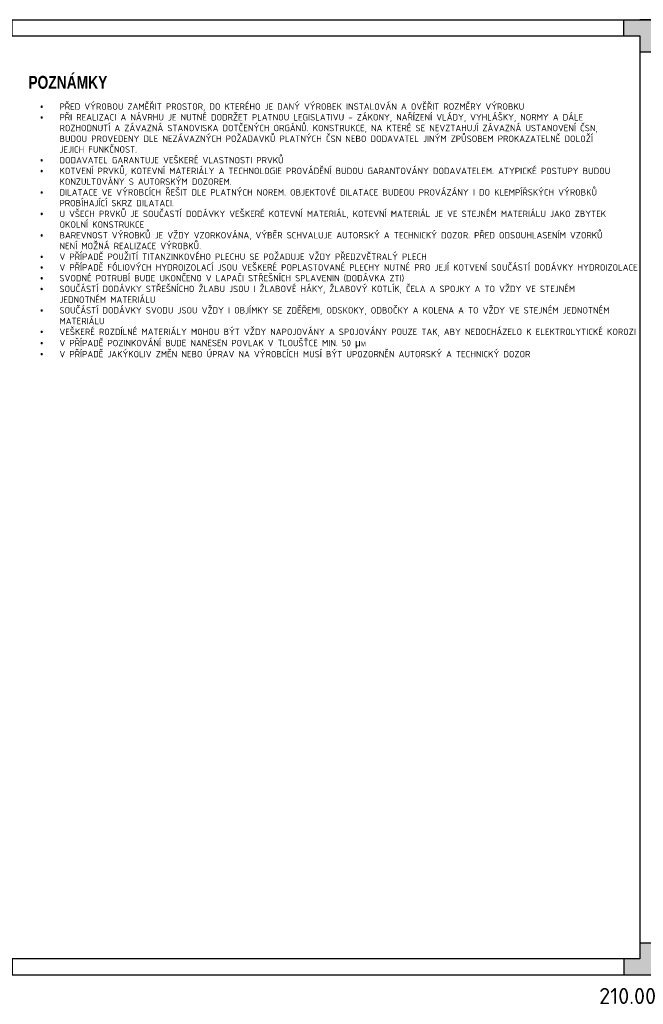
# Model space of a CAD drawing. Header units: millimetres. Extents: x -21000 to -3118, y 26639 to 40532.
# Tile 2 of 8: x -18777 to -16840, y 26639 to 29700. Entities that reach past the tile are written whole.
import ezdxf

# ---------------------------------------------------------------- set-up
doc = ezdxf.new("R2010")
doc.units = ezdxf.units.MM
doc.header["$LTSCALE"] = 200
doc.layers.get('Defpoints').update_dxf_attribs({"color": 140})
doc.layers.add('A99_N_leg-text', color=7, linetype='Continuous', lineweight=9)
doc.layers.add('ad_N_leg-text', color=7, linetype='Continuous', lineweight=9)
doc.styles.add('A99_popis', font='isocpeur.ttf')
doc.styles.add('ad_nadpis', font='impact.ttf')
doc.styles.add('ad_popis 100', font='isocpeur.ttf', dxfattribs={"height": 200})

# ---------------------------------------------------------------- blocks, each defined once
blk = doc.blocks.new('*U5')
h = blk.add_hatch(color=0)
h.dxf.hatch_style = 1
h.paths.add_polyline_path([(-210, 287), (-205, 287), (-205, 292), (-200, 292), (-200, 297), (-210, 297)])
h = blk.add_hatch(color=0)
h.dxf.hatch_style = 1
h.paths.add_polyline_path([(0, 287), (-5, 287), (-5, 292), (-10, 292), (-10, 297), (0, 297)])
h = blk.add_hatch(color=0)
h.dxf.hatch_style = 1
h.paths.add_polyline_path([(-210, 10), (-205, 10), (-205, 5), (-200, 5), (-200, 0), (-210, 0)])
h = blk.add_hatch(color=0)
h.dxf.hatch_style = 1
h.paths.add_polyline_path([(0, 0), (0, 10), (-5, 10), (-5, 5), (-10, 5), (-10, 0)])
at = {"color": 0}
for p, q in [((-210, 292), (-210, 297)), ((-205, 297), (-210, 297)), ((-210, 0), (-210, 297)), ((-210, 297), (0, 297)), ((-200, 292), (-200, 297)), ((-10, 292), (-10, 297)), ((0, 297), (-5, 297)), ((0, 297), (0, 0)), ((-205, 5), (-205, 292)), ((-205, 292), (-5, 292)), ((-5, 292), (-5, 5)), ((-205, 287), (-210, 287)), ((-5, 287), (0, 287)), ((-205, 10), (-210, 10)), ((-5, 10), (0, 10)), ((-210, 0), (-210, 5)), ((-5, 5), (-205, 5)), ((-200, 5), (-200, 0)), ((-10, 5), (-10, 0)), ((0, 0), (-210, 0))]:
    blk.add_line(p, q, dxfattribs=at)
at = {"layer": 'Defpoints', "color": 0, "insert": (4, 0), "char_height": 5, "attachment_point": 1, "rotation": 90, "style": 'A99_popis'}
blk.add_mtext('297.00', dxfattribs=at)
at = {"layer": 'Defpoints', "color": 0, "insert": (0, -4), "char_height": 5, "attachment_point": 3, "style": 'A99_popis'}
blk.add_mtext('210.00', dxfattribs=at)

msp = doc.modelspace()

# ---------------------------------------------------------------- block references
at = {"layer": 'Defpoints', "ltscale": 0.1, "xscale": 10, "yscale": 10, "zscale": 10}
msp.add_blockref('*U5', (-16800, 26730), dxfattribs=at)

# ---------------------------------------------------------------- texts
at = {"layer": 'A99_N_leg-text', "style": 'ad_nadpis'}
msp.add_text('POZNÁMKY', height=40, dxfattribs=at).set_placement((-18750, 29485.3))
at = {"layer": 'ad_N_leg-text', "insert": (-18713.2, 29439.9), "char_height": 20, "width": 1724.252, "attachment_point": 1, "style": 'ad_popis 100'}
msp.add_mtext('\\pi-60,l60,t60;{\\fSymbol|b0|i0|c2|p18;·^I}PŘED VÝROBOU ZAMĚŘIT PROSTOR, DO KTERÉHO JE DANÝ VÝROBEK INSTALOVÁN A OVĚŘIT ROZMĚRY VÝROBKU\\P{\\fSymbol|b0|i0|c2|p18;·^I}PŘI REALIZACI A NÁVRHU JE NUTNÉ DODRŽET PLATNOU LEGISLATIVU - ZÁKONY, NAŘÍZENÍ VLÁDY, VYHLÁŠKY, NORMY A DÁLE ROZHODNUTÍ A ZÁVAZNÁ STANOVISKA DOTČENÝCH ORGÁNŮ. KONSTRUKCE, NA KTERÉ SE NEVZTAHUJÍ ZÁVAZNÁ USTANOVENÍ ČSN, BUDOU PROVEDENY DLE NEZÁVAZNÝCH POŽADAVKŮ PLATNÝCH ČSN NEBO DODAVATEL JINÝM ZPŮSOBEM PROKAZATELNĚ DOLOŽÍ JEJICH FUNKČNOST.\\P{\\fSymbol|b0|i0|c2|p18;·^I}DODAVATEL GARANTUJE VEŠKERÉ VLASTNOSTI PRVKŮ\\P{\\fSymbol|b0|i0|c2|p18;·^I}KOTVENÍ PRVKŮ, KOTEVNÍ MATERIÁLY A TECHNOLOGIE PROVÁDĚNÍ BUDOU GARANTOVÁNY DODAVATELEM. ATYPICKÉ POSTUPY BUDOU KONZULTOVÁNY S AUTORSKÝM DOZOREM.\\P{\\fSymbol|b0|i0|c2|p18;·^I}DILATACE VE VÝROBCÍCH ŘEŠIT DLE PLATNÝCH NOREM. OBJEKTOVÉ DILATACE BUDEOU PROVÁZÁNY I DO KLEMPÍŘSKÝCH VÝROBKŮ PROBÍHAJÍCÍ SKRZ DILATACI.\\P{\\fSymbol|b0|i0|c2|p18;·^I}U VŠECH PRVKŮ JE SOUČASTÍ DODÁVKY VEŠKERÉ KOTEVNÍ MATERIÁL, KOTEVNÍ MATERIÁL JE VE STEJNÉM MATERIÁLU JAKO ZBYTEK OKOLNÍ KONSTRUKCE \\P{\\fSymbol|b0|i0|c2|p18;·^I}BAREVNOST VÝROBKŮ JE VŽDY VZORKOVÁNA, VÝBĚR SCHVALUJE AUTORSKÝ A TECHNICKÝ DOZOR. PŘED ODSOUHLASENÍM VZORKŮ NENÍ MOŽNÁ REALIZACE VÝROBKŮ.\\P{\\fSymbol|b0|i0|c2|p18;·^I}V PŘÍPADĚ POUŽITÍ TITANZINKOVÉHO PLECHU SE POŽADUJE VŽDY PŘEDZVĚTRALÝ PLECH\\P{\\fSymbol|b0|i0|c2|p18;·^I}V PŘÍPADĚ FÓLIOVÝCH HYDROIZOLACÍ JSOU VEŠKERÉ POPLASTOVANÉ PLECHY NUTNÉ PRO JEJÍ KOTVENÍ SOUČÁSTÍ DODÁVKY HYDROIZOLACE \\P{\\fSymbol|b0|i0|c2|p18;·^I}SVODNÉ POTRUBÍ BUDE UKONČENO V LAPAČI STŘEŠNÍCH SPLAVENIN (DODÁVKA ZTI)\\P{\\fSymbol|b0|i0|c2|p18;·^I}SOUČÁSTÍ DODÁVKY STŘEŠNÍCHO ŽLABU JSOU I ŽLABOVÉ HÁKY, ŽLABOVÝ KOTLÍK, ČELA A SPOJKY A TO VŽDY VE STEJNÉM JEDNOTNÉM MATERIÁLU\\P{\\fSymbol|b0|i0|c2|p18;·^I}SOUČÁSTÍ DODÁVKY SVODU JSOU VŽDY I OBJÍMKY SE ZDĚŘEMI, ODSKOKY, ODBOČKY A KOLENA A TO VŽDY VE STEJNÉM JEDNOTNÉM MATERIÁLU\\P{\\fSymbol|b0|i0|c2|p18;·^I}VEŠKERÉ ROZDÍLNÉ MATERIÁLY MOHOU BÝT VŽDY NAPOJOVÁNY A SPOJOVÁNY POUZE TAK, ABY NEDOCHÁZELO K ELEKTROLYTICKÉ KOROZI\\P{\\fSymbol|b0|i0|c2|p18;·^I}V PŘÍPADĚ POZINKOVÁNÍ BUDE NANESEN POVLAK V TLOUŠŤCE MIN. 50 {\\fArial|b0|i0|c0|p34;\\H1.08333x;μ\\fMS Shell Dlg 2|b0|i0|c238|p0;\\H0.65385x;M}\\P{\\fSymbol|b0|i0|c2|p18;·^I}V PŘÍPADĚ JAKÝKOLIV ZMĚN NEBO ÚPRAV NA VÝROBCÍCH MUSÍ BÝT UPOZORNĚN AUTORSKÝ A TECHNICKÝ DOZOR', dxfattribs=at)

doc.saveas('drawing.dxf')
